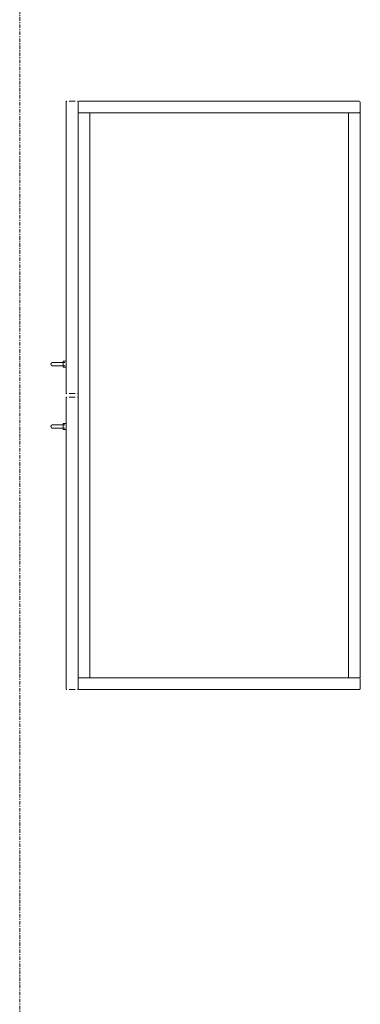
# Model space of a CAD drawing. Header units: millimetres. Extents: x -281 to 121694, y -16481 to 65128.
# Tile 145 of 256: x 17200 to 17779, y 39855 to 41528. Entities that reach past the tile are written whole.
import ezdxf

# ---------------------------------------------------------------- set-up
doc = ezdxf.new("R2010")
doc.units = ezdxf.units.MM
doc.linetypes.add('Grid Line', pattern=[12, 6, -2, 2, -2])
for name, color, linetype, lineweight in [('A--L$07A__Stramien', 1, 'Continuous', 5), ('A--L5__InstallatiesW', 7, 'Continuous', 5), ('A--L8__LosseInventaris', 1, 'Continuous', 5)]:
    doc.layers.add(name, color=color, linetype=linetype, lineweight=lineweight)

# ---------------------------------------------------------------- blocks, each defined once
blk = doc.blocks.new('NLRS_82_FU_UN__veiligheid_ kast_gen_kad - kast dxbxh 1000x500x2000-53309216-L_80_ 13')
at = {"layer": 'A--L5__InstallatiesW'}
for p, q in [((-455.3, 47), (-455.3, -429)), ((-437.3, 49), (-453.3, 49)), ((524.7, 49), (-435.3, 49)), ((-435.3, 49), (-435.3, 29)), ((-435.3, -429), (-435.3, 47)), ((524.7, 29), (524.7, 49)), ((524.7, 47), (524.7, -429)), ((542.7, 49), (526.7, 49)), ((544.7, -429), (544.7, 47)), ((524.7, 29), (-435.3, 29)), ((-435.3, 29), (-435.3, -411)), ((-435.3, 29), (524.7, 29)), ((524.7, -411), (524.7, 29)), ((-435.3, -411), (524.7, -411)), ((-435.3, -411), (-435.3, -431)), ((-433.3, -411), (-433.8, -411)), ((-433.3, -411), (522.7, -411)), ((523.2, -411), (522.7, -411)), ((524.7, -431), (524.7, -411)), ((-453.3, -431), (-454.5, -431)), ((-453.3, -431), (-437.3, -431)), ((-435, -431), (-437.3, -431)), ((-435.3, -429), (-435.3, -431)), ((-435.3, -431), (-433.3, -431)), ((522.7, -431), (-433.3, -431)), ((522.7, -431), (524.7, -431)), ((526.7, -431), (524.4, -431)), ((524.7, -431), (524.7, -429)), ((526.7, -431), (542.7, -431)), ((543.9, -431), (542.7, -431)), ((-455.3, -436), (-455.3, -446)), ((-454.5, -451), (40.9, -451)), ((41.7, -446), (41.7, -436)), ((47.7, -436), (47.7, -446)), ((48.5, -451), (543.9, -451)), ((544.7, -446), (544.7, -436))]:
    blk.add_line(p, q, dxfattribs=at)
at = {"layer": 'A--L5__InstallatiesW', "flags": 128}
for points in [[(-455.3, -431.8), (-455.3, -431.8), (-455.3, -431.7), (-455.3, -431.7), (-455.3, -431.7), (-455.3, -431.6), (-455.3, -431.6), (-455.3, -431.6), (-455.3, -431.5), (-455.2, -431.5), (-455.2, -431.5), (-455.2, -431.5), (-455.2, -431.4), (-455.2, -431.4), (-455.2, -431.4), (-455.2, -431.3), (-455.1, -431.3), (-455.1, -431.3), (-455.1, -431.3), (-455.1, -431.2), (-455.1, -431.2), (-455, -431.2), (-455, -431.2), (-455, -431.2), (-455, -431.1), (-454.9, -431.1), (-454.9, -431.1), (-454.9, -431.1), (-454.8, -431.1), (-454.8, -431.1), (-454.8, -431.1), (-454.8, -431), (-454.7, -431), (-454.7, -431), (-454.7, -431), (-454.6, -431), (-454.6, -431), (-454.6, -431), (-454.5, -431)], [(41, -431), (41, -431), (41, -431), (41.1, -431), (41.1, -431), (41.1, -431), (41.2, -431), (41.2, -431.1), (41.2, -431.1), (41.2, -431.1), (41.3, -431.1), (41.3, -431.1), (41.3, -431.1), (41.4, -431.1), (41.4, -431.2), (41.4, -431.2), (41.4, -431.2), (41.5, -431.2), (41.5, -431.2), (41.5, -431.3), (41.5, -431.3), (41.5, -431.3), (41.6, -431.3), (41.6, -431.4), (41.6, -431.4), (41.6, -431.4), (41.6, -431.5), (41.6, -431.5), (41.6, -431.5), (41.7, -431.5), (41.7, -431.6), (41.7, -431.6), (41.7, -431.6), (41.7, -431.7), (41.7, -431.7), (41.7, -431.7), (41.7, -431.8), (41.7, -431.8), (41.7, -431.8)], [(47.7, -431.8), (47.7, -431.8), (47.7, -431.7), (47.7, -431.7), (47.7, -431.7), (47.7, -431.6), (47.7, -431.6), (47.7, -431.6), (47.7, -431.5), (47.8, -431.5), (47.8, -431.5), (47.8, -431.5), (47.8, -431.4), (47.8, -431.4), (47.8, -431.4), (47.8, -431.3), (47.9, -431.3), (47.9, -431.3), (47.9, -431.3), (47.9, -431.2), (47.9, -431.2), (48, -431.2), (48, -431.2), (48, -431.2), (48, -431.1), (48.1, -431.1), (48.1, -431.1), (48.1, -431.1), (48.2, -431.1), (48.2, -431.1), (48.2, -431.1), (48.2, -431), (48.3, -431), (48.3, -431), (48.3, -431), (48.4, -431), (48.4, -431), (48.4, -431), (48.5, -431)], [(544, -431), (544, -431), (544, -431), (544.1, -431), (544.1, -431), (544.1, -431), (544.2, -431), (544.2, -431.1), (544.2, -431.1), (544.2, -431.1), (544.3, -431.1), (544.3, -431.1), (544.3, -431.1), (544.4, -431.1), (544.4, -431.2), (544.4, -431.2), (544.4, -431.2), (544.5, -431.2), (544.5, -431.2), (544.5, -431.3), (544.5, -431.3), (544.5, -431.3), (544.6, -431.3), (544.6, -431.4), (544.6, -431.4), (544.6, -431.4), (544.6, -431.5), (544.6, -431.5), (544.6, -431.5), (544.7, -431.5), (544.7, -431.6), (544.7, -431.6), (544.7, -431.6), (544.7, -431.7), (544.7, -431.7), (544.7, -431.7), (544.7, -431.8), (544.7, -431.8), (544.7, -431.8)], [(-454.6, -451), (-454.6, -451), (-454.6, -451), (-454.7, -451), (-454.7, -451), (-454.7, -451), (-454.8, -451), (-454.8, -450.9), (-454.8, -450.9), (-454.8, -450.9), (-454.9, -450.9), (-454.9, -450.9), (-454.9, -450.9), (-455, -450.9), (-455, -450.8), (-455, -450.8), (-455, -450.8), (-455.1, -450.8), (-455.1, -450.8), (-455.1, -450.7), (-455.1, -450.7), (-455.1, -450.7), (-455.2, -450.7), (-455.2, -450.6), (-455.2, -450.6), (-455.2, -450.6), (-455.2, -450.5), (-455.2, -450.5), (-455.2, -450.5), (-455.3, -450.5), (-455.3, -450.4), (-455.3, -450.4), (-455.3, -450.4), (-455.3, -450.3), (-455.3, -450.3), (-455.3, -450.3), (-455.3, -450.2), (-455.3, -450.2), (-455.3, -450.2)], [(41.7, -450.2), (41.7, -450.2), (41.7, -450.3), (41.7, -450.3), (41.7, -450.3), (41.7, -450.4), (41.7, -450.4), (41.7, -450.4), (41.7, -450.5), (41.6, -450.5), (41.6, -450.5), (41.6, -450.5), (41.6, -450.6), (41.6, -450.6), (41.6, -450.6), (41.6, -450.7), (41.5, -450.7), (41.5, -450.7), (41.5, -450.7), (41.5, -450.8), (41.5, -450.8), (41.4, -450.8), (41.4, -450.8), (41.4, -450.8), (41.4, -450.9), (41.3, -450.9), (41.3, -450.9), (41.3, -450.9), (41.2, -450.9), (41.2, -450.9), (41.2, -450.9), (41.2, -451), (41.1, -451), (41.1, -451), (41.1, -451), (41, -451), (41, -451), (41, -451), (40.9, -451)], [(48.4, -451), (48.4, -451), (48.4, -451), (48.3, -451), (48.3, -451), (48.3, -451), (48.2, -451), (48.2, -450.9), (48.2, -450.9), (48.2, -450.9), (48.1, -450.9), (48.1, -450.9), (48.1, -450.9), (48, -450.9), (48, -450.8), (48, -450.8), (48, -450.8), (47.9, -450.8), (47.9, -450.8), (47.9, -450.7), (47.9, -450.7), (47.9, -450.7), (47.8, -450.7), (47.8, -450.6), (47.8, -450.6), (47.8, -450.6), (47.8, -450.5), (47.8, -450.5), (47.8, -450.5), (47.7, -450.5), (47.7, -450.4), (47.7, -450.4), (47.7, -450.4), (47.7, -450.3), (47.7, -450.3), (47.7, -450.3), (47.7, -450.2), (47.7, -450.2), (47.7, -450.2)], [(544.7, -450.2), (544.7, -450.2), (544.7, -450.3), (544.7, -450.3), (544.7, -450.3), (544.7, -450.4), (544.7, -450.4), (544.7, -450.4), (544.7, -450.5), (544.6, -450.5), (544.6, -450.5), (544.6, -450.5), (544.6, -450.6), (544.6, -450.6), (544.6, -450.6), (544.6, -450.7), (544.5, -450.7), (544.5, -450.7), (544.5, -450.7), (544.5, -450.8), (544.5, -450.8), (544.4, -450.8), (544.4, -450.8), (544.4, -450.8), (544.4, -450.9), (544.3, -450.9), (544.3, -450.9), (544.3, -450.9), (544.2, -450.9), (544.2, -450.9), (544.2, -450.9), (544.2, -451), (544.1, -451), (544.1, -451), (544.1, -451), (544, -451), (544, -451), (544, -451), (543.9, -451)]]:
    blk.add_lwpolyline(points, dxfattribs=at)
at = {"layer": 'A--L5__InstallatiesW'}
for centre, start, end in [((-453.3, 47), 90, 180), ((-437.3, 47), 360, 90), ((526.7, 47), 90, 180), ((542.7, 47), 360, 90), ((-453.3, -429), 180, 270), ((-437.3, -429), 270, 360), ((526.7, -429), 180, 270), ((542.7, -429), 270, 0)]:
    blk.add_arc(centre, 2, start, end, dxfattribs=at)
at = {"layer": 'A--L8__LosseInventaris'}
for p, q in [((-13.3, -451), (-13.3, -456)), ((-13.3, -451), (-13.3, -456)), ((-3.3, -456), (-3.3, -451)), ((-3.3, -456), (-3.3, -451)), ((92.7, -451), (92.7, -456)), ((92.7, -451), (92.7, -456)), ((102.7, -456), (102.7, -451)), ((102.7, -456), (102.7, -451)), ((-13.3, -456), (-10.8, -456)), ((-13.3, -456), (-8.3, -456)), ((-11.3, -453.5), (-11.3, -464)), ((-11.3, -453.5), (-11.3, -464)), ((-10.9, -453.5), (-11.3, -453.5)), ((-10.9, -453.5), (-11.3, -453.5)), ((-10.9, -456), (-11.3, -456)), ((-10.9, -456), (-11.3, -456)), ((-8.3, -456), (-3.3, -456)), ((-5.8, -456), (-3.3, -456)), ((-5.3, -453.5), (-5.7, -453.5)), ((-5.3, -453.5), (-5.7, -453.5)), ((-5.3, -456), (-5.7, -456)), ((-5.3, -456), (-5.7, -456)), ((-5.3, -464), (-5.3, -453.5)), ((-5.3, -464), (-5.3, -453.5)), ((92.7, -456), (95.2, -456)), ((92.7, -456), (97.7, -456)), ((94.7, -453.5), (94.7, -464)), ((94.7, -453.5), (94.7, -464)), ((95.1, -453.5), (94.7, -453.5)), ((95.1, -453.5), (94.7, -453.5)), ((95.1, -456), (94.7, -456)), ((95.1, -456), (94.7, -456)), ((97.7, -456), (102.7, -456)), ((100.2, -456), (102.7, -456)), ((100.7, -453.5), (100.3, -453.5)), ((100.7, -453.5), (100.3, -453.5)), ((100.7, -456), (100.3, -456)), ((100.7, -456), (100.3, -456)), ((100.7, -464), (100.7, -453.5)), ((100.7, -464), (100.7, -453.5))]:
    blk.add_line(p, q, dxfattribs=at)
at = {"layer": 'A--L8__LosseInventaris', "flags": 128}
for points in [[(-11.3, -474), (-11.3, -474), (-11.3, -474), (-11.3, -473.9), (-11.3, -473.9), (-11.3, -473.8), (-11.3, -473.7), (-11.3, -473.6), (-11.3, -473.5), (-11.3, -473.4), (-11.3, -473.2), (-11.3, -473), (-11.3, -472.9), (-11.3, -472.7), (-11.3, -472.5), (-11.3, -472.3), (-11.3, -472), (-11.3, -471.8), (-11.3, -471.5), (-11.3, -471.2), (-11.3, -471), (-11.3, -470.7), (-11.3, -470.4), (-11.3, -470.1), (-11.3, -469.7), (-11.3, -469.4), (-11.3, -469.1), (-11.3, -468.7), (-11.3, -468.4), (-11.3, -468), (-11.3, -467.6), (-11.3, -467.2), (-11.3, -466.9), (-11.3, -466.5), (-11.3, -466.1), (-11.3, -465.7), (-11.3, -465.3), (-11.3, -464.9), (-11.3, -464.5), (-11.3, -464.1), (-11.3, -464)], [(-11.3, -464), (-11.3, -464.4), (-11.3, -464.8), (-11.3, -465.2), (-11.3, -465.6), (-11.3, -466), (-11.3, -466.4), (-11.3, -466.8), (-11.3, -467.1), (-11.3, -467.5), (-11.3, -467.9), (-11.3, -468.3), (-11.3, -468.6), (-11.3, -469), (-11.3, -469.3), (-11.3, -469.6), (-11.3, -470), (-11.3, -470.3), (-11.3, -470.6), (-11.3, -470.9), (-11.3, -471.2), (-11.3, -471.4), (-11.3, -471.7), (-11.3, -472), (-11.3, -472.2), (-11.3, -472.4), (-11.3, -472.6), (-11.3, -472.8), (-11.3, -473), (-11.3, -473.2), (-11.3, -473.3), (-11.3, -473.5), (-11.3, -473.6), (-11.3, -473.7), (-11.3, -473.8), (-11.3, -473.9), (-11.3, -473.9), (-11.3, -474), (-11.3, -474), (-11.3, -474)], [(-5.3, -464), (-5.3, -464.4), (-5.3, -464.8), (-5.3, -465.2), (-5.3, -465.6), (-5.3, -466), (-5.3, -466.4), (-5.3, -466.8), (-5.3, -467.1), (-5.3, -467.5), (-5.3, -467.9), (-5.3, -468.3), (-5.3, -468.6), (-5.3, -469), (-5.3, -469.3), (-5.3, -469.6), (-5.3, -470), (-5.3, -470.3), (-5.3, -470.6), (-5.3, -470.9), (-5.3, -471.2), (-5.3, -471.4), (-5.3, -471.7), (-5.3, -472), (-5.3, -472.2), (-5.3, -472.4), (-5.3, -472.6), (-5.3, -472.8), (-5.3, -473), (-5.3, -473.2), (-5.3, -473.3), (-5.3, -473.5), (-5.3, -473.6), (-5.3, -473.7), (-5.3, -473.8), (-5.3, -473.9), (-5.3, -473.9), (-5.3, -474), (-5.3, -474), (-5.3, -474)], [(-5.3, -474), (-5.3, -474), (-5.3, -474), (-5.3, -473.9), (-5.3, -473.9), (-5.3, -473.8), (-5.3, -473.7), (-5.3, -473.6), (-5.3, -473.5), (-5.3, -473.4), (-5.3, -473.2), (-5.3, -473), (-5.3, -472.9), (-5.3, -472.7), (-5.3, -472.5), (-5.3, -472.3), (-5.3, -472), (-5.3, -471.8), (-5.3, -471.5), (-5.3, -471.2), (-5.3, -471), (-5.3, -470.7), (-5.3, -470.4), (-5.3, -470.1), (-5.3, -469.7), (-5.3, -469.4), (-5.3, -469.1), (-5.3, -468.7), (-5.3, -468.4), (-5.3, -468), (-5.3, -467.6), (-5.3, -467.2), (-5.3, -466.9), (-5.3, -466.5), (-5.3, -466.1), (-5.3, -465.7), (-5.3, -465.3), (-5.3, -464.9), (-5.3, -464.5), (-5.3, -464.1), (-5.3, -464)], [(94.7, -474), (94.7, -474), (94.7, -474), (94.7, -473.9), (94.7, -473.9), (94.7, -473.8), (94.7, -473.7), (94.7, -473.6), (94.7, -473.5), (94.7, -473.4), (94.7, -473.2), (94.7, -473), (94.7, -472.9), (94.7, -472.7), (94.7, -472.5), (94.7, -472.3), (94.7, -472), (94.7, -471.8), (94.7, -471.5), (94.7, -471.2), (94.7, -471), (94.7, -470.7), (94.7, -470.4), (94.7, -470.1), (94.7, -469.7), (94.7, -469.4), (94.7, -469.1), (94.7, -468.7), (94.7, -468.4), (94.7, -468), (94.7, -467.6), (94.7, -467.2), (94.7, -466.9), (94.7, -466.5), (94.7, -466.1), (94.7, -465.7), (94.7, -465.3), (94.7, -464.9), (94.7, -464.5), (94.7, -464.1), (94.7, -464)], [(94.7, -464), (94.7, -464.4), (94.7, -464.8), (94.7, -465.2), (94.7, -465.6), (94.7, -466), (94.7, -466.4), (94.7, -466.8), (94.7, -467.1), (94.7, -467.5), (94.7, -467.9), (94.7, -468.3), (94.7, -468.6), (94.7, -469), (94.7, -469.3), (94.7, -469.6), (94.7, -470), (94.7, -470.3), (94.7, -470.6), (94.7, -470.9), (94.7, -471.2), (94.7, -471.4), (94.7, -471.7), (94.7, -472), (94.7, -472.2), (94.7, -472.4), (94.7, -472.6), (94.7, -472.8), (94.7, -473), (94.7, -473.2), (94.7, -473.3), (94.7, -473.5), (94.7, -473.6), (94.7, -473.7), (94.7, -473.8), (94.7, -473.9), (94.7, -473.9), (94.7, -474), (94.7, -474), (94.7, -474)], [(100.7, -464), (100.7, -464.4), (100.7, -464.8), (100.7, -465.2), (100.7, -465.6), (100.7, -466), (100.7, -466.4), (100.7, -466.8), (100.7, -467.1), (100.7, -467.5), (100.7, -467.9), (100.7, -468.3), (100.7, -468.6), (100.7, -469), (100.7, -469.3), (100.7, -469.6), (100.7, -470), (100.7, -470.3), (100.7, -470.6), (100.7, -470.9), (100.7, -471.2), (100.7, -471.4), (100.7, -471.7), (100.7, -472), (100.7, -472.2), (100.7, -472.4), (100.7, -472.6), (100.7, -472.8), (100.7, -473), (100.7, -473.2), (100.7, -473.3), (100.7, -473.5), (100.7, -473.6), (100.7, -473.7), (100.7, -473.8), (100.7, -473.9), (100.7, -473.9), (100.7, -474), (100.7, -474), (100.7, -474)], [(100.7, -474), (100.7, -474), (100.7, -474), (100.7, -473.9), (100.7, -473.9), (100.7, -473.8), (100.7, -473.7), (100.7, -473.6), (100.7, -473.5), (100.7, -473.4), (100.7, -473.2), (100.7, -473), (100.7, -472.9), (100.7, -472.7), (100.7, -472.5), (100.7, -472.3), (100.7, -472), (100.7, -471.8), (100.7, -471.5), (100.7, -471.2), (100.7, -471), (100.7, -470.7), (100.7, -470.4), (100.7, -470.1), (100.7, -469.7), (100.7, -469.4), (100.7, -469.1), (100.7, -468.7), (100.7, -468.4), (100.7, -468), (100.7, -467.6), (100.7, -467.2), (100.7, -466.9), (100.7, -466.5), (100.7, -466.1), (100.7, -465.7), (100.7, -465.3), (100.7, -464.9), (100.7, -464.5), (100.7, -464.1), (100.7, -464)], [(-10.2, -476.3), (-10.3, -476.3), (-10.4, -476.2), (-10.5, -476.1), (-10.5, -476), (-10.6, -475.9), (-10.7, -475.8), (-10.8, -475.7), (-10.8, -475.6), (-10.9, -475.5), (-10.9, -475.4), (-11, -475.3), (-11, -475.2), (-11.1, -475.1), (-11.1, -475), (-11.2, -474.9), (-11.2, -474.7), (-11.2, -474.6), (-11.3, -474.5), (-11.3, -474.4), (-11.3, -474.3), (-11.3, -474.2), (-11.3, -474), (-11.3, -474)], [(-8.3, -477), (-8.4, -477), (-8.5, -477), (-8.7, -477), (-8.8, -477), (-8.9, -476.9), (-9, -476.9), (-9.1, -476.9), (-9.2, -476.8), (-9.4, -476.8), (-9.5, -476.8), (-9.6, -476.7), (-9.7, -476.7)], [(-6.9, -476.6), (-7, -476.7), (-7.1, -476.8), (-7.2, -476.8), (-7.3, -476.8), (-7.4, -476.9), (-7.6, -476.9), (-7.7, -476.9), (-7.8, -477), (-7.9, -477), (-8, -477), (-8.1, -477), (-8.3, -477), (-8.3, -477)], [(-5.3, -474), (-5.3, -474.1), (-5.3, -474.2), (-5.3, -474.4), (-5.3, -474.5), (-5.4, -474.6), (-5.4, -474.7), (-5.4, -474.8), (-5.5, -474.9), (-5.5, -475.1), (-5.5, -475.2), (-5.6, -475.3), (-5.6, -475.4), (-5.7, -475.5), (-5.8, -475.6), (-5.8, -475.7), (-5.9, -475.8), (-6, -475.9), (-6, -476), (-6.1, -476.1), (-6.2, -476.2), (-6.3, -476.2), (-6.4, -476.3)], [(95.8, -476.3), (95.7, -476.3), (95.6, -476.2), (95.5, -476.1), (95.5, -476), (95.4, -475.9), (95.3, -475.8), (95.2, -475.7), (95.2, -475.6), (95.1, -475.5), (95.1, -475.4), (95, -475.3), (95, -475.2), (94.9, -475.1), (94.9, -475), (94.8, -474.9), (94.8, -474.7), (94.8, -474.6), (94.7, -474.5), (94.7, -474.4), (94.7, -474.3), (94.7, -474.2), (94.7, -474), (94.7, -474)], [(97.7, -477), (97.6, -477), (97.5, -477), (97.3, -477), (97.2, -477), (97.1, -476.9), (97, -476.9), (96.9, -476.9), (96.8, -476.8), (96.6, -476.8), (96.5, -476.8), (96.4, -476.7), (96.3, -476.7)], [(99.1, -476.6), (99, -476.7), (98.9, -476.8), (98.8, -476.8), (98.7, -476.8), (98.6, -476.9), (98.4, -476.9), (98.3, -476.9), (98.2, -477), (98.1, -477), (98, -477), (97.9, -477), (97.7, -477), (97.7, -477)], [(100.7, -474), (100.7, -474.1), (100.7, -474.2), (100.7, -474.4), (100.7, -474.5), (100.6, -474.6), (100.6, -474.7), (100.6, -474.8), (100.5, -474.9), (100.5, -475.1), (100.5, -475.2), (100.4, -475.3), (100.4, -475.4), (100.3, -475.5), (100.2, -475.6), (100.2, -475.7), (100.1, -475.8), (100, -475.9), (100, -476), (99.9, -476.1), (99.8, -476.2), (99.7, -476.2), (99.6, -476.3)]]:
    blk.add_lwpolyline(points, dxfattribs=at)

msp = doc.modelspace()

# ---------------------------------------------------------------- linework, layer by layer
at = {"layer": 'A--L$07A__Stramien', "linetype": 'Grid Line'}
msp.add_line((17200, 64428.4), (17200, 5044.8), dxfattribs=at)

# ---------------------------------------------------------------- block references
at = {"layer": 'A--L5__InstallatiesW', "rotation": 269.9999999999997}
msp.add_blockref('NLRS_82_FU_UN__veiligheid_ kast_gen_kad - kast dxbxh 1000x500x2000-53309216-L_80_ 13', (17730.2, 40934.7), dxfattribs=at)

doc.saveas('drawing.dxf')
